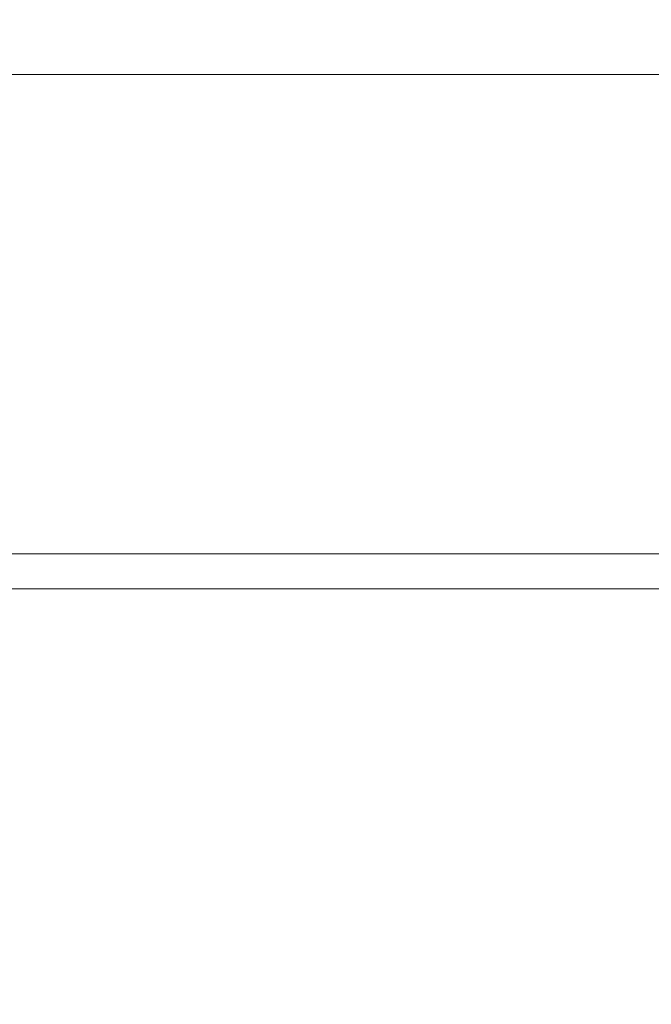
# Model space of a CAD drawing. Header units: centimetres. Extents: x -17.4 to 18.6, y -72.7 to -70.7.
# Tile 48 of 256: x -17.41782 to -17.41672, y -71.2185 to -71.21679. Entities that reach past the tile are written whole.
import ezdxf

# ---------------------------------------------------------------- set-up
doc = ezdxf.new("R2010")
doc.units = ezdxf.units.CM
doc.header["$LTSCALE"] = 2.54
doc.layers.add('Lucido design-1', color=7, linetype='Continuous')

# ---------------------------------------------------------------- blocks, each defined once
blk = doc.blocks.new('Gruppo-7-1')
at = {"color": 178, "linetype": 'Continuous', "lineweight": 9}
for points in [[(18.5810802, -71.2160502, -1972.3179192), (-17.4189198, -71.2160502, -1972.3179192), (-17.4189198, -71.2168839, -1972.3178357), (18.5810802, -71.2168839, -1972.3178357)], [(18.5810802, -71.2177783, -1972.5371804), (-17.4189198, -71.2177783, -1972.5371804), (-17.4189198, -71.2162498, -1972.5371734), (18.5810802, -71.2162498, -1972.5371734)], [(18.5810802, -71.2168839, -1972.3178357), (-17.4189198, -71.2168839, -1972.3178357), (-17.4189198, -71.2177174, -1972.3177497), (18.5810802, -71.2177174, -1972.3177497)], [(18.5810802, -71.2177174, -1972.3177497), (-17.4189198, -71.2177174, -1972.3177497), (-17.4189198, -71.2185506, -1972.3176613), (18.5810802, -71.2185506, -1972.3176613)], [(18.5810802, -71.2193069, -1972.5371827), (-17.4189198, -71.2193069, -1972.5371827), (-17.4189198, -71.2177783, -1972.5371804), (18.5810802, -71.2177783, -1972.5371804)]]:
    blk.add_3dface(points, dxfattribs=at)
blk = doc.blocks.new('Gruppo-8-1')
at = {"color": 1}
blk.add_blockref('Gruppo-7-1', (0, 0), dxfattribs=at)

msp = doc.modelspace()

# ---------------------------------------------------------------- block references
at = {"layer": 'Lucido design-1', "color": 1, "true_color": 0xff0000}
msp.add_blockref('Gruppo-8-1', (0, 0), dxfattribs=at)

doc.saveas('drawing.dxf')
